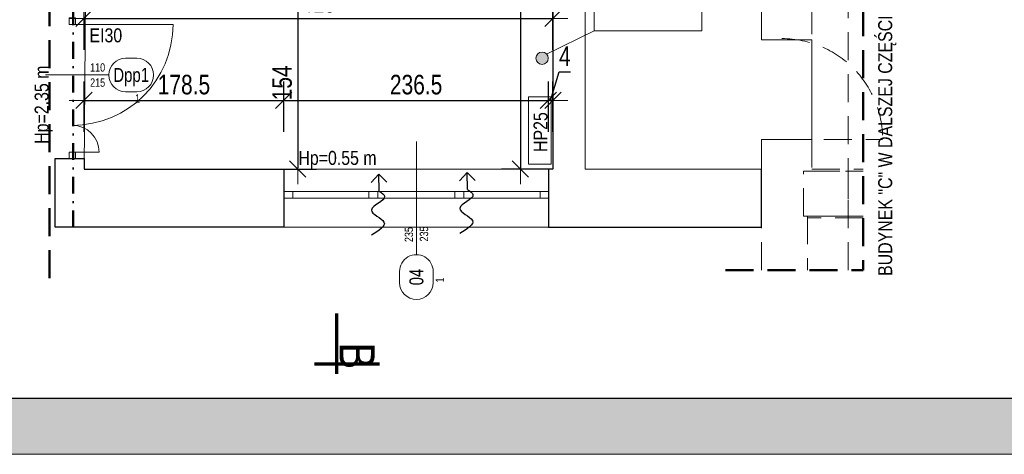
# Model space of a CAD drawing. Header units: millimetres. Extents: x 1390 to 61772, y -2775 to 3946.
# Tile 19 of 24: x 9268 to 10148, y 2092 to 2480. Entities that reach past the tile are written whole.
import ezdxf
from ezdxf.enums import TextEntityAlignment as Align

# ---------------------------------------------------------------- set-up
doc = ezdxf.new("R2010")
doc.units = ezdxf.units.MM
doc.linetypes.add('DASHDOT', pattern=[1, 0.5, -0.25, 0, -0.25])
doc.linetypes.add('DASHED', pattern=[0.75, 0.5, -0.25])
for name, color, linetype, lineweight in [('!MARIUSZ', 220, 'Continuous', 35), ('BA_drz', 7, 'Continuous', 18), ('BA_sym', 7, 'Continuous', 18), ('BA_txc', 1, 'Continuous', 18), ('BA_txs', 2, 'Continuous', 18), ('Cienka', 7, 'Continuous', 18), ('mm_Wentylacja', 5, 'Continuous', 50), ('PG_OKNA', 7, 'Continuous', 18), ('PG_PARAPETY_WEWN.', 2, 'Continuous', 18), ('PG_PODCIĄGI', 1, 'DASHED', 18), ('PG_SCHODY', 2, 'Continuous', 18), ('PG_WIDOKOWE_CIENKIE', 1, 'Continuous', 18), ('PG_WYMIARY', 1, 'Continuous', 18), ('PG_ŚCIANY_SŁUPY', 4, 'Continuous', 30), ('Przekrojowa', 60, 'Continuous', 18)]:
    doc.layers.add(name, color=color, linetype=linetype, lineweight=lineweight)
doc.layers.add('BA_pom', color=6, linetype='Continuous', lineweight=18, plot=False)
doc.layers.add('PG_POMOCNICZNE', color=6, linetype='Continuous', lineweight=18, plot=False)
doc.styles.add('BIKTS', font='bikromsw.shx', dxfattribs={"width": 0.85})
doc.styles.add('BIKWYM', font='BIKROMSW.SHX', dxfattribs={"width": 0.8})
doc.dimstyles.new('BA_KR_50', dxfattribs={"dimscale": 0.5, "dimtxt": 25, "dimasz": 1.666667, "dimexe": 24, "dimexo": 0, "dimgap": 0, "dimtad": 0, "dimdec": 1, "dimrnd": 0.5, "dimzin": 9, "dimdsep": 46, "dimtxsty": 'BIKWYM', "dimblk": 'WYM-KR', "dimcen": 0, "dimdle": 20, "dimclrd": 256, "dimclre": 256, "dimclrt": 7, "dimadec": 0, "dimazin": 0, "dimtfac": 0.033333, "dimtdec": 1, "dimtmove": 0, "dimatfit": 3, "dimldrblk": 'WYM-KR', "dimfxl": 40, "dimfxlon": 1, "dimtvp": 0.8, "dimtolj": 1, "dimarcsym": 0})

# ---------------------------------------------------------------- blocks, each defined once
blk = doc.blocks.new('dr1h901')
at = {"color": 0}
blk.add_line((-0.5, 0), (-0.5, 1), dxfattribs=at)
blk.add_line((0, 0.3622), (0, -0.2655))
blk.add_arc((-0.5, 0), 1, 0, 90, dxfattribs=at)
blk = doc.blocks.new('jamb')
blk.add_lwpolyline([(-0.5, -0.5), (-0.5, 0.5), (0.5, 0.5), (0.5, -0.5)], close=True)
blk = doc.blocks.new('symdrz')
blk.add_lwpolyline([(-10, -30, -1), (-10, 30), (10, 30, -1), (10, -30)], format="xyb", close=True)
at = {"style": 'BIKTS', "width": 0.8}
blk.add_attdef('SZERDRZ', text='', height=25, dxfattribs=at).set_placement((77.1, 8.8), align=Align.CENTER)
blk.add_attdef('SYMDRZ', text='', height=25, dxfattribs=at).set_placement((0, 0), align=Align.MIDDLE)
blk.add_attdef('WYSDRZ', text='', height=25, dxfattribs=at).set_placement((77.1, -9.5), align=Align.TOP_CENTER)
blk = doc.blocks.new('A$C8bf4463d')
at = {"true_color": 0xffffff}
h = blk.add_hatch(color=7, dxfattribs=at)
h.dxf.hatch_style = 1
h.paths.add_polyline_path([(2100, 1485), (0, 1485), (0, 0), (2100, 0)])
h.paths.add_polyline_path([(150, 1435), (2050, 1435), (2050, 50), (150, 50)], flags=16)
at = {"layer": 'Cienka', "color": 1}
blk.add_line((2100, 0), (0, 0), dxfattribs=at)
at = {"layer": 'Przekrojowa', "color": 18, "lineweight": 30, "true_color": 0x000000}
blk.add_line((2050, 50), (150, 50), dxfattribs=at)
blk = doc.blocks.new('WYM-KR')
at = {"linetype": 'ByBlock'}
blk.add_line((11.52, 0), (-11.52, 0), dxfattribs=at)
at = {"color": 7, "linetype": 'ByBlock'}
blk.add_line((6.24, 6.24), (-6.24, -6.24), dxfattribs=at)
blk = doc.blocks.new('*D155')
at = {"layer": 'Defpoints', "color": 0, "transparency": 16777216}
for p in [(9491.7, 2500.87), (9504.51, 2346.87), (9517.01, 2346.87)]:
    blk.add_point(p, dxfattribs=at)
at = {"layer": 'PG_WYMIARY', "lineweight": -2, "transparency": 16777216}
for p, q in [((9491.7, 2500.87), (9533.81, 2500.87)), ((9517.01, 2499.7), (9517.01, 2348.03)), ((9504.51, 2346.87), (9533.81, 2346.87))]:
    blk.add_line(p, q, dxfattribs=at)
at = {"layer": 'PG_WYMIARY', "lineweight": -2, "transparency": 16777216, "xscale": 1.166666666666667, "yscale": 1.166666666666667, "zscale": 1.166666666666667}
for p, rotation in [((9517.01, 2500.87), 90), ((9517.01, 2346.87), 270)]:
    blk.add_blockref('WYM-KR', p, dxfattribs=dict(at, rotation=rotation))
at = {"layer": 'PG_WYMIARY', "color": 7, "transparency": 16777216, "insert": (9503.01, 2423.87), "char_height": 17.5, "attachment_point": 5, "rotation": 90, "style": 'BIKWYM'}
blk.add_mtext('\\A1;154', dxfattribs=at)
blk = doc.blocks.new('*D174')
at = {"layer": 'Defpoints', "color": 0, "transparency": 16777216}
for p in [(9504.51, 2408.17), (9326.01, 2346.87), (9504.51, 2346.87)]:
    blk.add_point(p, dxfattribs=at)
at = {"layer": 'PG_WYMIARY', "lineweight": -2, "transparency": 16777216}
for p, q in [((9326.01, 2380.17), (9326.01, 2424.97)), ((9504.51, 2380.17), (9504.51, 2424.97)), ((9327.18, 2408.17), (9503.35, 2408.17))]:
    blk.add_line(p, q, dxfattribs=at)
at = {"layer": 'PG_WYMIARY', "lineweight": -2, "transparency": 16777216, "xscale": 1.166666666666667, "yscale": 1.166666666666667, "zscale": 1.166666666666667, "rotation": 180}
blk.add_blockref('WYM-KR', (9326.01, 2408.17), dxfattribs=at)
at = {"layer": 'PG_WYMIARY', "lineweight": -2, "transparency": 16777216, "xscale": 1.166666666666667, "yscale": 1.166666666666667, "zscale": 1.166666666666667}
blk.add_blockref('WYM-KR', (9504.51, 2408.17), dxfattribs=at)
at = {"layer": 'PG_WYMIARY', "color": 7, "transparency": 16777216, "insert": (9415.26, 2422.17), "char_height": 17.5, "attachment_point": 5, "style": 'BIKWYM'}
blk.add_mtext('\\A1;178.5', dxfattribs=at)
blk = doc.blocks.new('*D175')
at = {"layer": 'Defpoints', "color": 0, "transparency": 16777216}
for p in [(9741.01, 2408.17), (9504.51, 2346.87), (9741.01, 2346.87)]:
    blk.add_point(p, dxfattribs=at)
at = {"layer": 'PG_WYMIARY', "lineweight": -2, "transparency": 16777216}
for p, q in [((9504.51, 2380.17), (9504.51, 2424.97)), ((9741.01, 2380.17), (9741.01, 2424.97)), ((9505.68, 2408.17), (9739.85, 2408.17))]:
    blk.add_line(p, q, dxfattribs=at)
at = {"layer": 'PG_WYMIARY', "lineweight": -2, "transparency": 16777216, "xscale": 1.166666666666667, "yscale": 1.166666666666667, "zscale": 1.166666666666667, "rotation": 180}
blk.add_blockref('WYM-KR', (9504.51, 2408.17), dxfattribs=at)
at = {"layer": 'PG_WYMIARY', "lineweight": -2, "transparency": 16777216, "xscale": 1.166666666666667, "yscale": 1.166666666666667, "zscale": 1.166666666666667}
blk.add_blockref('WYM-KR', (9741.01, 2408.17), dxfattribs=at)
at = {"layer": 'PG_WYMIARY', "color": 7, "transparency": 16777216, "insert": (9622.76, 2422.17), "char_height": 17.5, "attachment_point": 5, "style": 'BIKWYM'}
blk.add_mtext('\\A1;236.5', dxfattribs=at)
blk = doc.blocks.new('*D176')
at = {"layer": 'Defpoints', "color": 0, "transparency": 16777216}
for p in [(9745.01, 2408.17), (9741.01, 2346.87), (9745.01, 2346.87)]:
    blk.add_point(p, dxfattribs=at)
at = {"layer": 'PG_WYMIARY', "lineweight": -2, "transparency": 16777216}
for p, q in [((9743.01, 2408.17), (9750.68, 2433.72)), ((9750.68, 2433.72), (9760.68, 2433.72)), ((9741.01, 2380.17), (9741.01, 2424.97)), ((9745.01, 2380.17), (9745.01, 2424.97)), ((9742.18, 2408.17), (9743.85, 2408.17))]:
    blk.add_line(p, q, dxfattribs=at)
at = {"layer": 'PG_WYMIARY', "lineweight": -2, "transparency": 16777216, "xscale": 1.166666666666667, "yscale": 1.166666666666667, "zscale": 1.166666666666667, "rotation": 180}
blk.add_blockref('WYM-KR', (9741.01, 2408.17), dxfattribs=at)
at = {"layer": 'PG_WYMIARY', "lineweight": -2, "transparency": 16777216, "xscale": 1.166666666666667, "yscale": 1.166666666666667, "zscale": 1.166666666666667}
blk.add_blockref('WYM-KR', (9745.01, 2408.17), dxfattribs=at)
at = {"layer": 'PG_WYMIARY', "color": 7, "transparency": 16777216, "insert": (9755.68, 2447.72), "char_height": 17.5, "attachment_point": 5, "style": 'BIKWYM'}
blk.add_mtext('\\A1;4', dxfattribs=at)
blk = doc.blocks.new('*D177')
at = {"layer": 'Defpoints', "color": 0, "transparency": 16777216}
for p in [(9745.01, 2481.37), (9326.01, 2351.62), (9745.01, 2346.87)]:
    blk.add_point(p, dxfattribs=at)
at = {"layer": 'PG_WYMIARY', "lineweight": -2, "transparency": 16777216}
for p, q in [((9326.01, 2453.37), (9326.01, 2498.17)), ((9745.01, 2453.37), (9745.01, 2498.17)), ((9327.18, 2481.37), (9743.85, 2481.37))]:
    blk.add_line(p, q, dxfattribs=at)
at = {"layer": 'PG_WYMIARY', "lineweight": -2, "transparency": 16777216, "xscale": 1.166666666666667, "yscale": 1.166666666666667, "zscale": 1.166666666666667, "rotation": 180}
blk.add_blockref('WYM-KR', (9326.01, 2481.37), dxfattribs=at)
at = {"layer": 'PG_WYMIARY', "lineweight": -2, "transparency": 16777216, "xscale": 1.166666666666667, "yscale": 1.166666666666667, "zscale": 1.166666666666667}
blk.add_blockref('WYM-KR', (9745.01, 2481.37), dxfattribs=at)
at = {"layer": 'PG_WYMIARY', "color": 7, "transparency": 16777216, "insert": (9535.51, 2495.37), "char_height": 17.5, "attachment_point": 5, "style": 'BIKWYM'}
blk.add_mtext('\\A1;419', dxfattribs=at)
blk = doc.blocks.new('*D183')
at = {"layer": 'Defpoints', "color": 0, "transparency": 16777216}
for p in [(9745, 2759.01), (9716.01, 2346.87), (9745.01, 2346.87)]:
    blk.add_point(p, dxfattribs=at)
at = {"layer": 'PG_WYMIARY', "lineweight": -2, "transparency": 16777216}
for p, q in [((9744.01, 2759.01), (9699.21, 2759.01)), ((9716.01, 2757.85), (9716.01, 2348.03)), ((9744.01, 2346.87), (9699.21, 2346.87))]:
    blk.add_line(p, q, dxfattribs=at)
at = {"layer": 'PG_WYMIARY', "lineweight": -2, "transparency": 16777216, "xscale": 1.166666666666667, "yscale": 1.166666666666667, "zscale": 1.166666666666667}
for p, rotation in [((9716.01, 2759.01), 90), ((9716.01, 2346.87), 270)]:
    blk.add_blockref('WYM-KR', p, dxfattribs=dict(at, rotation=rotation))
at = {"layer": 'PG_WYMIARY', "color": 7, "transparency": 16777216, "insert": (9702.01, 2552.94), "char_height": 17.5, "attachment_point": 5, "rotation": 90, "style": 'BIKWYM'}
blk.add_mtext('\\A1;412', dxfattribs=at)
blk = doc.blocks.new('podciecie')
at = {"layer": 'mm_Wentylacja', "color": 142, "lineweight": 30}
for p, q in [((23288, -37575.5), (23288, -37590.5)), ((23288, -37590.5), (23280.93, -37583.43)), ((23288, -37590.5), (23295.07, -37583.43))]:
    blk.add_line(p, q, dxfattribs=at)
blk.add_spline([(23288, -37575.5), (23283.25, -37570.75), (23295.25, -37558.75), (23284.25, -37547.75), (23295.75, -37536.25)], degree=3, dxfattribs=at)

msp = doc.modelspace()

# ---------------------------------------------------------------- hatches: boundary and pattern name
at = {"layer": 'PG_WYMIARY', "true_color": 0x939598}
h = msp.add_hatch(color=252, dxfattribs=at)
h.dxf.hatch_style = 1
h.paths.add_polyline_path([(9740.86, 2445.81, 1), (9729.79, 2445.81, 1)])

# ---------------------------------------------------------------- linework, layer by layer
at = {"layer": '!MARIUSZ', "color": 18, "linetype": 'DASHED', "lineweight": 50, "ltscale": 50, "true_color": 0x000000}
for p in [(10022.2, 3052.99), (9899.35, 2256.4)]:
    msp.add_line(p, (10022.2, 2256.4), dxfattribs=at)
at = {"layer": '!MARIUSZ', "color": 18, "linetype": 'DASHED', "lineweight": 0, "ltscale": 50, "true_color": 0x000000, "extrusion": (0, 0, -1)}
msp.add_line((9949.76, 2373.37), (10039.76, 2373.37), dxfattribs=at)
at = {"layer": '!MARIUSZ', "color": 18, "linetype": 'DASHED', "lineweight": 0, "ltscale": 50, "true_color": 0x000000}
msp.add_line((9774.01, 2346.87), (9931.51, 2346.87), dxfattribs=at)
for points in [[(10009.01, 3294.14), (10009.01, 2256.4)], [(9931.51, 3078.87), (9975.01, 3078.87), (9975.01, 2944.87), (10018.01, 2944.87), (10018.01, 2904.87), (9976.51, 2904.87), (9976.51, 2462.37), (9931.51, 2462.37), (9931.51, 3078.87)], [(9774.01, 2346.87), (9774.01, 2733.37), (9774.01, 2733.37)], [(9931.51, 2256.4), (9931.51, 2373.37), (9968.01, 2373.37), (9976.51, 2373.37), (9976.51, 2344.87), (10009.01, 2344.87), (10009.01, 2304.87), (9972.51, 2304.87), (9972.51, 2256.4)], [(9969.01, 2344.87), (10022.2, 2344.87)], [(9969.01, 2344.87), (10009.01, 2344.87), (10009.01, 2304.87), (9969.01, 2304.87), (9969.01, 2344.87)], [(9976.51, 2346.87), (10022.2, 2346.87)], [(9969.01, 2304.87), (10022.2, 2304.87)], [(10022.2, 2303.37), (9972.51, 2303.37)]]:
    msp.add_lwpolyline(points, dxfattribs=at)
at = {"layer": '!MARIUSZ', "color": 18, "linetype": 'DASHED', "lineweight": 50, "ltscale": 50, "true_color": 0x000000}
msp.add_lwpolyline([(9295.01, 3099.37), (9295.01, 2241.52)], dxfattribs=at)
at = {"layer": '!MARIUSZ', "color": 18, "linetype": 'DASHED', "lineweight": 0, "ltscale": 50, "true_color": 0x000000, "extrusion": (0, 0, -1)}
msp.add_arc((-9949.76, 2373.37), 90, 90, 180, dxfattribs=at)
at = {"layer": 'BA_drz', "color": 18, "true_color": 0x000000}
msp.add_lwpolyline([(9339.51, 2361.87), (9315.51, 2361.87)], dxfattribs=at)
msp.add_arc((9315.51, 2361.87), 24, 0, 90, dxfattribs=at)
at = {"layer": 'BA_sym', "color": 18, "true_color": 0x000000}
msp.add_line((9623.01, 2371.38), (9623.01, 2270.35), dxfattribs=at)
at = {"layer": 'PG_OKNA', "color": 18, "true_color": 0x000000}
msp.add_lwpolyline([(9504.51, 2326.87), (9504.51, 2320.87), (9741.51, 2320.87), (9741.51, 2326.87), (9504.51, 2326.87)], dxfattribs=at)
for points in [[(9504.51, 2326.87), (9512.51, 2326.87), (9512.51, 2320.87), (9504.51, 2320.87)], [(9580.51, 2326.87), (9588.51, 2326.87), (9588.51, 2320.87), (9580.51, 2320.87)], [(9665.51, 2326.87), (9657.51, 2326.87), (9657.51, 2320.87), (9665.51, 2320.87)], [(9733.51, 2326.87), (9741.51, 2326.87), (9741.51, 2320.87), (9733.51, 2320.87)]]:
    msp.add_lwpolyline(points, close=True, dxfattribs=at)
at = {"layer": 'PG_PARAPETY_WEWN.', "color": 18, "true_color": 0x000000}
for points in [[(9741.01, 2346.87), (9504.51, 2346.87)], [(9504.51, 2294.87), (9741.01, 2294.87)]]:
    msp.add_lwpolyline(points, dxfattribs=at)
at = {"layer": 'PG_PODCIĄGI', "color": 18, "linetype": 'DASHDOT', "lineweight": 50, "ltscale": 30, "true_color": 0x000000}
msp.add_line((9316.26, 2294.87), (9316.26, 3094.37), dxfattribs=at)
at = {"layer": 'PG_POMOCNICZNE'}
for points in [[(9745.01, 3060.87), (9745, 2346.87), (9616.01, 2346.87), (9326.01, 2346.87), (9327.26, 2500.87)], [(9774.01, 3028.37), (9931.51, 3028.37), (9931.51, 2462.37), (9976.51, 2462.37), (9976.51, 2373.37), (9931.51, 2373.37), (9931.51, 2346.87), (9773.76, 2346.87), (9774.26, 3028.37)]]:
    msp.add_lwpolyline(points, dxfattribs=at)
at = {"layer": 'PG_SCHODY', "color": 18, "true_color": 0x000000}
msp.add_lwpolyline([(9734.01, 2326.87), (9512.51, 2326.87)], dxfattribs=at)
at = {"layer": 'PG_WIDOKOWE_CIENKIE', "color": 18, "lineweight": 70, "true_color": 0x000000}
for p, q in [((9551.8, 2163.81), (9551.8, 2217.81)), ((9590.05, 2172.56), (9531.8, 2172.56))]:
    msp.add_line(p, q, dxfattribs=at)
at = {"layer": 'PG_WIDOKOWE_CIENKIE', "color": 18, "true_color": 0x000000}
msp.add_lwpolyline([(9723.35, 2411.28), (9743.35, 2411.28), (9743.35, 2351.28), (9723.35, 2351.28)], close=True, dxfattribs=at)
at = {"layer": 'PG_WYMIARY', "color": 18, "true_color": 0x000000}
msp.add_line((9739.42, 2449.53), (9781.93, 2470.26), dxfattribs=at)
msp.add_lwpolyline([(9781.93, 2513.29), (9878.01, 2513.29), (9878.01, 2470.26), (9781.93, 2470.26)], close=True, dxfattribs=at)
msp.add_circle((9735.33, 2445.81), 5.53, dxfattribs=at)
at = {"layer": 'PG_ŚCIANY_SŁUPY', "color": 18, "true_color": 0x000000}
msp.add_lwpolyline([(9745.01, 2733.37), (9745.01, 2346.87), (9741.01, 2346.87), (9741.01, 2294.87), (9931.51, 2294.87), (9931.51, 2346.87)], dxfattribs=at)
msp.add_lwpolyline([(9300.01, 2356.37), (9326.01, 2356.37), (9326.01, 2346.87), (9504.51, 2346.87), (9504.51, 2294.87), (9300.01, 2294.87)], close=True, dxfattribs=at)

# ---------------------------------------------------------------- block references
at = {"layer": 'BA_drz', "color": 18, "true_color": 0x000000, "xscale": -5.5, "yscale": 5.999999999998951, "zscale": 5.5}
for p in [(9315.51, 2478.87), (9315.51, 2358.87)]:
    msp.add_blockref('jamb', p, dxfattribs=at)
at = {"layer": 'BA_drz', "color": 18, "true_color": 0x000000, "extrusion": (0, 0, -1), "xscale": -90, "yscale": 89.99999999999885, "zscale": 90, "rotation": 90}
msp.add_blockref('dr1h901', (-9315.51, 2430.87), dxfattribs=at)
at = {"layer": 'BA_sym', "color": 18, "true_color": 0x000000}
ref = msp.add_blockref('symdrz', (9368.11, 2430.87), dxfattribs=dict(at, xscale=0.5000000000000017, yscale=0.5000000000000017, zscale=0.5000000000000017, rotation=4.729105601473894e-06))
ref.add_attrib('Symdrz', 'Dpp1', dxfattribs={"height": 12.5, "rotation": 0, "style": 'BIKTS', "width": 0.8}).set_placement((9368.11, 2430.87), align=Align.MIDDLE_CENTER)
ref.add_attrib('Szerdrz', '110', dxfattribs={"layer": 'BA_txc', "height": 7.5, "rotation": 0, "style": 'BIKTS', "width": 0.8}).set_placement((9338.11, 2437.62), align=Align.MIDDLE_CENTER)
ref.add_attrib('Wysdrz', '215', dxfattribs={"layer": 'BA_txc', "height": 7.5, "rotation": 0, "style": 'BIKTS', "width": 0.8}).set_placement((9338.11, 2424.12), align=Align.MIDDLE_CENTER)
ref.add_attrib('Sztuk', '1', (9371.54, 2406.12), dxfattribs={"layer": 'BA_pom', "height": 7.5, "rotation": 0, "style": 'BIKTS', "width": 0.8})
ref = msp.add_blockref('symdrz', (9623.01, 2250.35), dxfattribs=dict(at, xscale=-0.5000000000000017, yscale=0.5000000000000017, zscale=0.5000000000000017, rotation=89.99999527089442))
ref.add_attrib('Symdrz', '04', dxfattribs={"height": 12.5, "rotation": 90, "style": 'BIKTS', "width": 0.8}).set_placement((9623.01, 2250.35), align=Align.MIDDLE_CENTER)
ref.add_attrib('Szerdrz', '235', dxfattribs={"layer": 'BA_txc', "height": 7.5, "rotation": 90, "style": 'BIKTS', "width": 0.8}).set_placement((9616.26, 2288.28), align=Align.MIDDLE_CENTER)
ref.add_attrib('Wysdrz', '235', dxfattribs={"layer": 'BA_txc', "height": 7.5, "rotation": 90, "style": 'BIKTS', "width": 0.8}).set_placement((9629.76, 2288.85), align=Align.MIDDLE_CENTER)
ref.add_attrib('Sztuk', '1', (9647.76, 2245.5), dxfattribs={"layer": 'BA_pom', "height": 7.5, "rotation": 90, "style": 'BIKTS', "width": 0.8})
at = {"layer": 'mm_Wentylacja', "color": 18, "lineweight": 30, "true_color": 0x000000, "rotation": 181.0874053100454}
for p in [(33586.68, -34799.65), (33665.67, -34798.16)]:
    msp.add_blockref('podciecie', p, dxfattribs=at)
at = {"layer": 'PG_WIDOKOWE_CIENKIE', "color": 18, "lineweight": 30, "true_color": 0x000000}
msp.add_blockref('A$C8bf4463d', (8681.95, 2092), dxfattribs=at)

# ---------------------------------------------------------------- texts
at = {"layer": 'BA_txs', "color": 18, "true_color": 0x000000, "style": 'BIKTS', "width": 0.85}
for s, height, rotation, p in [('BUDYNEK "C" W DALSZEJ CZĘŚCI OPRACOWANIA', 12.5, 90, (10048.27, 2251.37)), ('Hp=2.35 m', 12.5, 90, (9294.28, 2369.39)), ('HP25', 12.5, 90, (9740.19, 2362.07)), ('B', 31.25, 270, (9554.44, 2191.82))]:
    msp.add_text(s, height=height, rotation=rotation, dxfattribs=at).set_placement(p)
for s, p in [('EI30', (9330.83, 2460.06)), ('Hp=0.55 m', (9517.54, 2350.54))]:
    msp.add_text(s, height=12.5, dxfattribs=at).set_placement(p)
at = {"layer": 'BA_txs', "color": 18, "true_color": 0x000000, "insert": (9787.66, 2510.1), "char_height": 12.5, "width": 156.5, "attachment_point": 1, "style": 'BIKTS'}
msp.add_mtext('przycisk oddymiania', dxfattribs=at)

# ---------------------------------------------------------------- dimensions: what is measured, and where the dimension line sits
at = {"layer": 'PG_WYMIARY', "color": 18, "true_color": 0x000000}
for base, p1, p2, picture, middle in [((9716.01, 2346.87), (9745, 2759.01), (9745.01, 2346.87), '*D183', (9702.01, 2552.94)), ((9517.01, 2346.87), (9491.7, 2500.87), (9504.51, 2346.87), '*D155', (9503.01, 2423.87))]:
    dim = msp.add_linear_dim(base=base, p1=p1, p2=p2, angle=90, dimstyle='BA_KR_50', override={"dimscale": 0.7, "dimtmove": 1}, dxfattribs=at)
    dim.commit()
    dim.dimension.update_dxf_attribs({"geometry": picture, "text_midpoint": middle})
for base, p1, p2, picture, middle in [((9745.01, 2481.37), (9326.01, 2351.62), (9745.01, 2346.87), '*D177', (9535.51, 2495.37)), ((9745.01, 2408.17), (9741.01, 2346.87), (9745.01, 2346.87), '*D176', (9750.68, 2447.72)), ((9504.51, 2408.17), (9326.01, 2346.87), (9504.51, 2346.87), '*D174', (9415.26, 2422.17)), ((9741.01, 2408.17), (9504.51, 2346.87), (9741.01, 2346.87), '*D175', (9622.76, 2422.17))]:
    dim = msp.add_linear_dim(base=base, p1=p1, p2=p2, dimstyle='BA_KR_50', override={"dimscale": 0.7, "dimtmove": 1}, dxfattribs=at)
    dim.commit()
    dim.dimension.update_dxf_attribs({"geometry": picture, "text_midpoint": middle})

doc.saveas('drawing.dxf')
